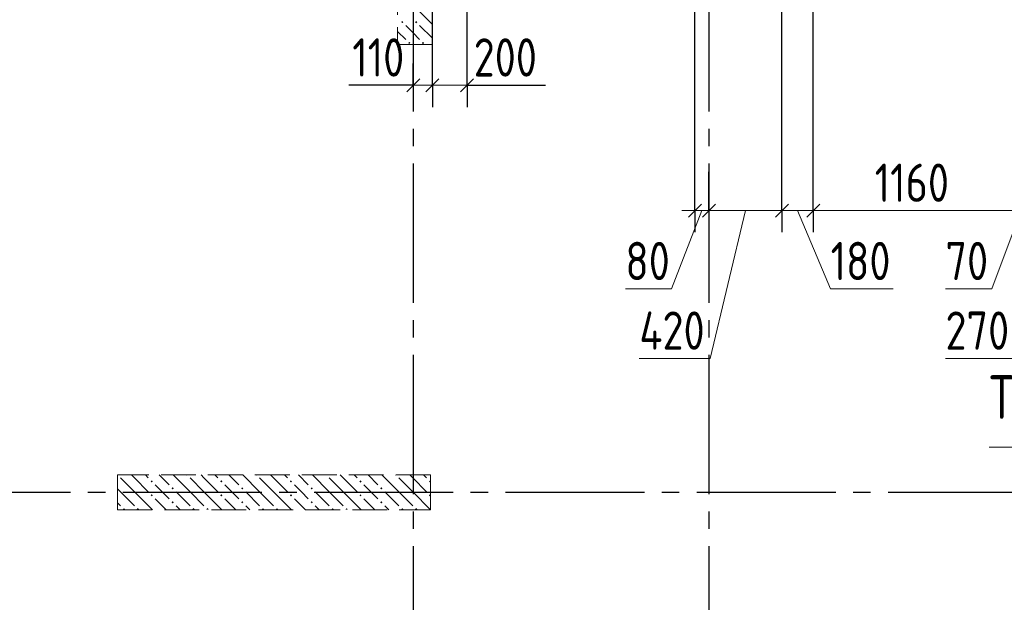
# Model space of a CAD drawing. Header units: millimetres. Extents: x 0 to 43617, y 0 to 59400.
# Tile 19 of 24: x 12361 to 18022, y 38398 to 41747. Entities that reach past the tile are written whole.
import ezdxf

# ---------------------------------------------------------------- set-up
doc = ezdxf.new("R2010")
doc.units = ezdxf.units.MM
doc.linetypes.add('______2', pattern=[270, 200, -70])
doc.linetypes.add('______5', pattern=[1100, 800, -100, 100, -100])
for name, color, linetype, lineweight in [('Standard', 7, 'Continuous', 25), ('ЖБ Пилон', 180, 'Continuous', 25), ('Оси', 40, '______5', 18), ('Примечания', 7, 'Continuous', 25), ('Размерная выноска', 7, 'Continuous', 13)]:
    doc.layers.add(name, color=color, linetype=linetype, lineweight=lineweight)
doc.styles.add('GOST 2.304-81', font='txt')

msp = doc.modelspace()

# ---------------------------------------------------------------- hatches: boundary and pattern name
at = {"layer": 'ЖБ Пилон', "linetype": 'Continuous', "lineweight": 18, "transparency": 33554687}
for points in [[(14554.44946289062, 41733.14208984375), (14560.94970703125, 41739.63623046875), (14567.44995117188, 41733.14208984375), (14560.94970703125, 41726.64184570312)], [(14634.45434570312, 41733.14208984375), (14640.94848632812, 41739.63623046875), (14647.44873046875, 41733.14208984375), (14640.94848632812, 41726.64184570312)], [(14594.45190429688, 41613.14086914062), (14600.9521484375, 41619.64111328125), (14607.45239257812, 41613.14086914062), (14600.9521484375, 41606.640625)], [(14674.45068359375, 41613.14086914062), (14680.95092773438, 41619.64111328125), (14687.451171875, 41613.14086914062), (14680.95092773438, 41606.640625)], [(12924.31030273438, 39129.99877929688), (12923.9990234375, 39129.6875), (12923.9990234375, 39129.99877929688)], [(13324.31030273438, 39129.99877929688), (13320.95336914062, 39126.64184570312), (13317.59643554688, 39129.99877929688)], [(13724.31030273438, 39129.99877929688), (13720.95336914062, 39126.64184570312), (13717.59643554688, 39129.99877929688)], [(14124.31030273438, 39129.99877929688), (14120.95336914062, 39126.64184570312), (14117.59643554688, 39129.99877929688)], [(14524.31030273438, 39129.99877929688), (14520.95336914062, 39126.64184570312), (14517.59643554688, 39129.99877929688)], [(13114.453125, 39093.1396484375), (13120.95336914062, 39099.63989257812), (13127.45361328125, 39093.1396484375), (13120.95336914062, 39086.63330078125)], [(13514.453125, 39093.1396484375), (13520.95336914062, 39099.63989257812), (13527.45361328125, 39093.1396484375), (13520.95336914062, 39086.63330078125)], [(13914.453125, 39093.1396484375), (13920.95336914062, 39099.63989257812), (13927.45361328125, 39093.1396484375), (13920.95336914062, 39086.63330078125)], [(14314.453125, 39093.1396484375), (14320.95336914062, 39099.63989257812), (14327.45361328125, 39093.1396484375), (14320.95336914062, 39086.63330078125)], [(14714.453125, 39093.1396484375), (14720.95336914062, 39099.63989257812), (14723.9990234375, 39096.59423828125), (14723.9990234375, 39089.68181484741), (14720.95336914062, 39086.63330078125)], [(13114.453125, 39013.14086914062), (13120.95336914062, 39019.64111328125), (13127.45361328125, 39013.14086914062), (13120.95336914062, 39006.640625)], [(13234.45434570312, 39053.13110351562), (13240.95458984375, 39059.63745117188), (13247.44873046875, 39053.13110351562), (13240.95458984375, 39046.64306640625)], [(13514.453125, 39013.14086914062), (13520.95336914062, 39019.64111328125), (13527.45361328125, 39013.14086914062), (13520.95336914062, 39006.640625)], [(13634.45434570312, 39053.13110351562), (13640.95458984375, 39059.63745117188), (13647.44873046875, 39053.13110351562), (13640.95458984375, 39046.64306640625)], [(13914.453125, 39013.14086914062), (13920.95336914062, 39019.64111328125), (13927.45361328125, 39013.14086914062), (13920.95336914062, 39006.640625)], [(14034.45434570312, 39053.13110351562), (14040.95458984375, 39059.63745117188), (14047.44873046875, 39053.13110351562), (14040.95458984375, 39046.64306640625)], [(14314.453125, 39013.14086914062), (14320.95336914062, 39019.64111328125), (14327.45361328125, 39013.14086914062), (14320.95336914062, 39006.640625)], [(14434.45434570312, 39053.13110351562), (14440.95458984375, 39059.63745117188), (14447.44873046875, 39053.13110351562), (14440.95458984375, 39046.64306640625)], [(14714.453125, 39013.14086914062), (14720.95336914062, 39019.64111328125), (14723.9990234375, 39016.59545898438), (14723.9990234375, 39009.68627929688), (14720.95336914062, 39006.640625)], [(13234.45434570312, 38973.13842773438), (13240.95458984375, 38979.638671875), (13247.44873046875, 38973.13842773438), (13240.95458984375, 38966.63208007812)], [(13634.45434570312, 38973.13842773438), (13640.95458984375, 38979.638671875), (13647.44873046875, 38973.13842773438), (13640.95458984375, 38966.63208007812)], [(14034.45434570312, 38973.13842773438), (14040.95458984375, 38979.638671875), (14047.44873046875, 38973.13842773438), (14040.95458984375, 38966.63208007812)], [(14434.45434570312, 38973.13842773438), (14440.95458984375, 38979.638671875), (14447.44873046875, 38973.13842773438), (14440.95458984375, 38966.63208007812)], [(12954.443359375, 38933.14208984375), (12960.94970703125, 38939.63623046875), (12967.44995117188, 38933.14208984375), (12964.306640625, 38929.99877929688), (12957.58962138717, 38929.99877929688)], [(13034.45434570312, 38933.14208984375), (13040.95458984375, 38939.63623046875), (13047.44873046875, 38933.14208984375), (13044.30837138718, 38929.99877929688), (13037.59765625, 38929.99877929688)], [(13354.44946289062, 38933.14208984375), (13360.94970703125, 38939.63623046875), (13367.44995117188, 38933.14208984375), (13364.306640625, 38929.99877929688), (13357.5927734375, 38929.99877929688)], [(13434.45434570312, 38933.14208984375), (13440.95458984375, 38939.63623046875), (13447.44873046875, 38933.14208984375), (13444.30837138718, 38929.99877929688), (13437.59765625, 38929.99877929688)], [(13754.44946289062, 38933.14208984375), (13760.94970703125, 38939.63623046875), (13767.44995117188, 38933.14208984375), (13764.306640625, 38929.99877929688), (13757.5927734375, 38929.99877929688)], [(13834.45434570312, 38933.14208984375), (13840.95458984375, 38939.63623046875), (13847.44873046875, 38933.14208984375), (13844.30837138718, 38929.99877929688), (13837.59765625, 38929.99877929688)], [(14154.44946289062, 38933.14208984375), (14160.94970703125, 38939.63623046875), (14167.44995117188, 38933.14208984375), (14164.306640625, 38929.99877929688), (14157.5927734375, 38929.99877929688)], [(14234.45434570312, 38933.14208984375), (14240.95458984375, 38939.63623046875), (14247.44873046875, 38933.14208984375), (14244.30837138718, 38929.99877929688), (14237.59765625, 38929.99877929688)], [(14554.44946289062, 38933.14208984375), (14560.94970703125, 38939.63623046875), (14567.44995117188, 38933.14208984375), (14564.306640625, 38929.99877929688), (14557.5927734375, 38929.99877929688)], [(14634.45434570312, 38933.14208984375), (14640.95458984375, 38939.63623046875), (14647.44873046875, 38933.14208984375), (14644.30837138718, 38929.99877929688), (14637.59765625, 38929.99877929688)]]:
    msp.add_hatch(color=7, dxfattribs=at).paths.add_polyline_path(points, flags=16)

# ---------------------------------------------------------------- linework, layer by layer
at = {"layer": 'Standard', "color": 251, "linetype": 'Continuous', "lineweight": -3, "true_color": 0x656565, "transparency": 33554687}
for p, q in [((16244.00024414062, 40650), (16244.00024414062, 42319.9951171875)), ((16744.00024414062, 40650), (16744.00024414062, 42319.9951171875)), ((16923.9990234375, 40650), (16923.9990234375, 42319.9951171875)), ((14623.9990234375, 41370.00122070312), (14623.9990234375, 41494.9951171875)), ((14734.00268554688, 41370.00122070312), (14734.00268554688, 41494.9951171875)), ((14934.00268554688, 41370.00122070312), (14934.00268554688, 41494.9951171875)), ((14623.9990234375, 41370.00122070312), (14623.9990234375, 41245.00122070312)), ((14623.9990234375, 41370.00122070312), (14623.9990234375, 41370.00122070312)), ((14734.00268554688, 41370.00122070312), (14734.00268554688, 41245.00122070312)), ((14934.00268554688, 41370.00122070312), (14934.00268554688, 41245.00122070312)), ((16323.9990234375, 40650), (16323.9990234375, 40872.81494140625)), ((16244.00024414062, 40650), (16244.00024414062, 40775)), ((16323.9990234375, 40650), (16323.9990234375, 40775)), ((16744.00024414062, 40650), (16744.00024414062, 40775)), ((16923.9990234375, 40650), (16923.9990234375, 40775)), ((16244.00024414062, 40650), (16244.00024414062, 40524.99389648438)), ((16323.9990234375, 40650), (16323.9990234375, 40524.99389648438)), ((16744.00024414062, 40650), (16744.00024414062, 40524.99389648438)), ((16923.9990234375, 40650), (16923.9990234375, 40524.99389648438))]:
    msp.add_line(p, q, dxfattribs=at)
at = {"layer": 'Standard', "color": 7, "linetype": 'Continuous', "lineweight": 25, "transparency": 33554687}
for p, q in [((14661.4990234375, 41407.50122070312), (14586.4990234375, 41332.50122070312)), ((14771.49658203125, 41407.50122070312), (14696.50268554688, 41332.50122070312)), ((14971.49658203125, 41407.50122070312), (14896.50268554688, 41332.50122070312)), ((16281.50024414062, 40687.5), (16206.50024414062, 40612.5)), ((16361.4990234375, 40687.5), (16286.4990234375, 40612.5)), ((16781.50024414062, 40687.5), (16706.50024414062, 40612.5)), ((16961.4990234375, 40687.5), (16886.4990234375, 40612.5))]:
    msp.add_line(p, q, dxfattribs=at)
at = {"layer": 'Standard', "color": 7, "linetype": 'Continuous', "lineweight": 13, "transparency": 33554687}
for p, q in [((14623.9990234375, 41370.00122070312), (14548.9990234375, 41370.00122070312)), ((14734.00268554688, 41370.00122070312), (14623.9990234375, 41370.00122070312)), ((14934.00268554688, 41370.00122070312), (14734.00268554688, 41370.00122070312)), ((14934.00268554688, 41370.00122070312), (15008.99658203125, 41370.00122070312)), ((16283.99658203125, 40650), (16109.92431640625, 40199.99389648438)), ((16244.00024414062, 40650), (16169.00634765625, 40650)), ((16323.9990234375, 40650), (16244.00024414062, 40650)), ((16744.00024414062, 40650), (16323.9990234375, 40650)), ((16534.00268554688, 40650), (16330.62744140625, 39799.95727539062)), ((16923.9990234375, 40650), (16744.00024414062, 40650)), ((16834.00268554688, 40650), (17023.9990234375, 40199.95727539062)), ((18083.99658203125, 40650), (16923.9990234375, 40650)), ((18119.00024414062, 40650), (17949.9267578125, 40199.99389648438)), ((16109.92431640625, 40199.99389648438), (15844.00024414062, 40199.99389648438)), ((17023.9990234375, 40199.95727539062), (17383.72192382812, 40199.95727539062)), ((17949.9267578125, 40199.99389648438), (17683.99658203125, 40199.99389648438)), ((16330.62744140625, 39799.95727539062), (15923.9990234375, 39799.95727539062)), ((18090.625, 39799.99389648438), (17683.99658203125, 39799.99389648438))]:
    msp.add_line(p, q, dxfattribs=at)
at = {"layer": 'Standard', "color": 251, "linetype": 'Continuous', "lineweight": -3, "true_color": 0x656565, "transparency": 33554687}
for points in [[(14734.00268554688, 41370.00122070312), (14734.00268554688, 41386.99951171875), (14734.00268554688, 41386.99951171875), (14734.00268554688, 42329.99877929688)], [(14934.00268554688, 41370.00122070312), (14934.00268554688, 41386.99951171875), (14934.00268554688, 41386.99951171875), (14934.00268554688, 42329.99877929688)]]:
    msp.add_lwpolyline(points, dxfattribs=at)
at = {"layer": 'ЖБ Пилон', "color": 253, "linetype": '______2', "lineweight": 13, "true_color": 0xa0a0a0, "transparency": 33554687}
for p, q in [((14534.00268554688, 43054.99877929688), (14534.00268554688, 41604.99267578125)), ((14734.00268554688, 41604.99267578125), (14734.00268554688, 43054.99877929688)), ((14534.00268554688, 41604.99267578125), (14734.00268554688, 41604.99267578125)), ((14723.9990234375, 39129.99877929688), (12923.9990234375, 39129.99877929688)), ((12923.9990234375, 39129.99877929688), (12923.9990234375, 38929.99877929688)), ((14723.9990234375, 38929.99877929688), (14723.9990234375, 39129.99877929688)), ((12923.9990234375, 38929.99877929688), (14723.9990234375, 38929.99877929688))]:
    msp.add_line(p, q, dxfattribs=at)
at = {"layer": 'ЖБ Пилон', "color": 9, "linetype": 'Continuous', "lineweight": 18, "true_color": 0xc7c7c7, "transparency": 33554687}
for p, q in [((14620.95336914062, 41833.14208984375), (14734.00268554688, 41720.08702321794)), ((14534.00268554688, 41680.08794414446), (14580.95092773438, 41633.14208984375)), ((14620.95336914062, 41673.13842773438), (14580.95092773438, 41713.14086914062)), ((14660.94970703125, 41633.14208984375), (14620.95336914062, 41673.13842773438)), ((14660.94970703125, 41713.14086914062), (14734.00268554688, 41640.087890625)), ((13020.95336914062, 39113.14086914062), (13004.09545898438, 39129.99877929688)), ((13084.09423828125, 39129.99877929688), (13100.9521484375, 39113.14086914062)), ((13164.09301757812, 39129.99877929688), (13220.95336914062, 39073.13842773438)), ((13340.95458984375, 39033.14208984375), (13244.08804671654, 39129.99877929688)), ((13420.95336914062, 39113.14086914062), (13404.09545898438, 39129.99877929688)), ((13484.09423828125, 39129.99877929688), (13500.9521484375, 39113.14086914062)), ((13564.09301757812, 39129.99877929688), (13620.95336914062, 39073.13842773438)), ((13740.95458984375, 39033.14208984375), (13644.08804671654, 39129.99877929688)), ((13820.95336914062, 39113.14086914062), (13804.09545898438, 39129.99877929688)), ((13884.09423828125, 39129.99877929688), (13900.9521484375, 39113.14086914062)), ((13964.09301757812, 39129.99877929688), (14020.95336914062, 39073.13842773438)), ((14140.95458984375, 39033.14208984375), (14044.08804671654, 39129.99877929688)), ((14220.95336914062, 39113.14086914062), (14204.09545898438, 39129.99877929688)), ((14284.09423828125, 39129.99877929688), (14300.9521484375, 39113.14086914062)), ((14364.09301757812, 39129.99877929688), (14420.95336914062, 39073.13842773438)), ((14540.95458984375, 39033.14208984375), (14444.08804671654, 39129.99877929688)), ((14620.95336914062, 39113.14086914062), (14604.09545898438, 39129.99877929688)), ((14684.09423828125, 39129.99877929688), (14700.9521484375, 39113.14086914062)), ((12940.95458984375, 39113.14086914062), (13020.95336914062, 39033.14208984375)), ((13020.95336914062, 39113.14086914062), (13100.9521484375, 39033.14208984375)), ((13180.95092773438, 39033.14208984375), (13140.95458984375, 39073.13842773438)), ((13340.95458984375, 39113.14086914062), (13420.95336914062, 39033.14208984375)), ((13420.95336914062, 39113.14086914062), (13500.9521484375, 39033.14208984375)), ((13580.95092773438, 39033.14208984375), (13540.95458984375, 39073.13842773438)), ((13740.95458984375, 39113.14086914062), (13820.95336914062, 39033.14208984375)), ((13820.95336914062, 39113.14086914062), (13900.9521484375, 39033.14208984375)), ((13980.95092773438, 39033.14208984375), (13940.95458984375, 39073.13842773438)), ((14140.95458984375, 39113.14086914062), (14220.95336914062, 39033.14208984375)), ((14220.95336914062, 39113.14086914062), (14300.9521484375, 39033.14208984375)), ((14380.95092773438, 39033.14208984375), (14340.95458984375, 39073.13842773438)), ((14540.95458984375, 39113.14086914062), (14620.95336914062, 39033.14208984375)), ((14620.95336914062, 39113.14086914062), (14700.9521484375, 39033.14208984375)), ((12940.95458984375, 39033.14208984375), (12923.9990234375, 39050.09593145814)), ((12940.95458984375, 39033.14208984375), (13020.95336914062, 38953.13110351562)), ((13020.95336914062, 39033.14208984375), (13124.0966796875, 38929.99877929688)), ((13220.95336914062, 38993.1396484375), (13180.95092773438, 39033.14208984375)), ((13260.94970703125, 39033.14208984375), (13340.95458984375, 38953.13110351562)), ((13340.95458984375, 39033.14208984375), (13420.95336914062, 38953.13110351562)), ((13420.95336914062, 39033.14208984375), (13524.0966796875, 38929.99877929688)), ((13620.95336914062, 38993.1396484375), (13580.95092773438, 39033.14208984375)), ((13660.94970703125, 39033.14208984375), (13740.95458984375, 38953.13110351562)), ((13740.95458984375, 39033.14208984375), (13820.95336914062, 38953.13110351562)), ((13820.95336914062, 39033.14208984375), (13924.0966796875, 38929.99877929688)), ((14020.95336914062, 38993.1396484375), (13980.95092773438, 39033.14208984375)), ((14060.94970703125, 39033.14208984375), (14140.95458984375, 38953.13110351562)), ((14140.95458984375, 39033.14208984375), (14220.95336914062, 38953.13110351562)), ((14220.95336914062, 39033.14208984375), (14324.0966796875, 38929.99877929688)), ((14420.95336914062, 38993.1396484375), (14380.95092773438, 39033.14208984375)), ((14460.94970703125, 39033.14208984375), (14540.95458984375, 38953.13110351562)), ((14540.95458984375, 39033.14208984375), (14620.95336914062, 38953.13110351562)), ((14620.95336914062, 39033.14208984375), (14723.9990234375, 38930.09643554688)), ((12923.9990234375, 38970.08796344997), (12940.95458984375, 38953.13110351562)), ((13140.95458984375, 38993.1396484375), (13204.09224750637, 38929.99877929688)), ((13260.94970703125, 38953.13110351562), (13284.08438460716, 38929.99877929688)), ((13540.95458984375, 38993.1396484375), (13604.09224750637, 38929.99877929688)), ((13660.94970703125, 38953.13110351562), (13684.08438460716, 38929.99877929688)), ((13940.95458984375, 38993.1396484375), (14004.09224750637, 38929.99877929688)), ((14060.94970703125, 38953.13110351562), (14084.08438460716, 38929.99877929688)), ((14340.95458984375, 38993.1396484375), (14404.09224750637, 38929.99877929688)), ((14460.94970703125, 38953.13110351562), (14484.08438460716, 38929.99877929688))]:
    msp.add_line(p, q, dxfattribs=at)
at = {"layer": 'Оси', "color": 8, "linetype": '______5', "lineweight": -3, "transparency": 33554687}
for p, q in [((14623.9990234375, 57419.9951171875), (14623.9990234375, 7100)), ((16323.9990234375, 57419.9951171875), (16323.9990234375, 7100)), ((22554.00390625, 39029.99877929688), (4600, 39029.99877929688))]:
    msp.add_line(p, q, dxfattribs=at)
at = {"layer": 'Примечания', "color": 7, "linetype": 'Continuous', "lineweight": 13, "transparency": 33554687}
msp.add_line((17936.26708984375, 39290.22216796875), (22023.9990234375, 39290.22216796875), dxfattribs=at)
at = {"layer": 'Размерная выноска', "color": 7, "linetype": 'Continuous', "lineweight": 25, "transparency": 33554687}
for p, q in [((14623.9990234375, 41370.00122070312), (14254.00390625, 41370.00122070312)), ((14934.00268554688, 41370.00122070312), (15383.99658203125, 41370.00122070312))]:
    msp.add_line(p, q, dxfattribs=at)

# ---------------------------------------------------------------- texts
at = {"layer": 'Standard', "color": 7, "linetype": 'Continuous', "lineweight": 25, "transparency": 33554687, "char_height": 220.0000047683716, "attachment_point": 7, "style": 'GOST 2.304-81'}
for s, insert, width in [('110', (14273.67553710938, 41420.03784179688), 438.1982445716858), ('200', (14971.49658203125, 41419.9951171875), 531.9665551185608), ('1160', (17277.23999023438, 40700.03662109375), 578.8476586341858), ('80', (15844.00024414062, 40250), 391.3171410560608), ('180', (17023.9990234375, 40250), 485.0793480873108), ('70', (17683.99658203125, 40250), 391.3110375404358), ('420', (15923.9990234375, 39850), 531.9665551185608), ('270', (17683.99658203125, 39850), 531.9726586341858)]:
    msp.add_mtext(s, dxfattribs=dict(at, insert=insert, width=width))
at = {"layer": 'Примечания', "color": 7, "linetype": 'Continuous', "lineweight": 25, "transparency": 33554687, "insert": (17936.26708984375, 39385.22338867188), "char_height": 250, "width": 3189.080810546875, "attachment_point": 7, "style": 'GOST 2.304-81'}
msp.add_mtext('Терморазьем\\~400х150мм', dxfattribs=at)

doc.saveas('drawing.dxf')
